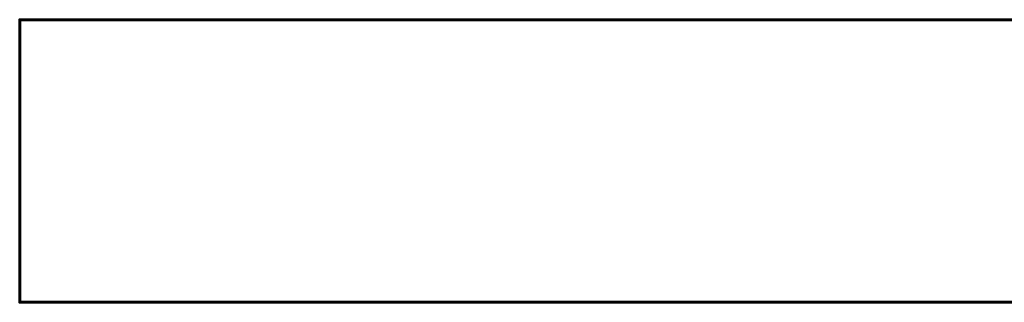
# Model space of a CAD drawing. Header units: millimetres. Extents: x -1875 to 2125, y -150 to 251.
# Tile 1 of 8: x -1875 to -830, y -150 to 150. Entities that reach past the tile are written whole.
import ezdxf

# ---------------------------------------------------------------- set-up
doc = ezdxf.new("R2010")
doc.units = ezdxf.units.MM
doc.layers.add('A-WALL', color=113, linetype='Continuous', lineweight=60)

msp = doc.modelspace()

# ---------------------------------------------------------------- meshes
at = {"layer": 'A-WALL'}
mesh = msp.add_polyface(dxfattribs=at)
corners = [(-1875, 150), (-1875, 150, 3000), (2125, 150, 3000), (2125, 150)]
mesh.append_faces([[corners[k] for k in face] for face in [(2, 3, 0, 1)]])
mesh = msp.add_polyface(dxfattribs=at)
corners = [(2125, -150), (-1875, -150), (-1875, 150), (2125, 150)]
mesh.append_faces([[corners[k] for k in face] for face in [(0, 1, 2, 3)]])
mesh = msp.add_polyface(dxfattribs=at)
corners = [(-1875, -150, 3000), (2125, -150, 3000), (2125, 150, 3000), (-1875, 150, 3000)]
mesh.append_faces([[corners[k] for k in face] for face in [(0, 1, 2, 3)]])
mesh = msp.add_polyface(dxfattribs=at)
corners = [(-1875, -150), (-1875, -150, 3000), (-1875, 150, 3000), (-1875, 150)]
mesh.append_faces([[corners[k] for k in face] for face in [(0, 1, 2, 3)]])
mesh = msp.add_polyface(dxfattribs=at)
corners = [(-1875, -150), (2125, -150), (2125, -150, 3000), (-1875, -150, 3000)]
mesh.append_faces([[corners[k] for k in face] for face in [(3, 0, 1, 2)]])

doc.saveas('drawing.dxf')
